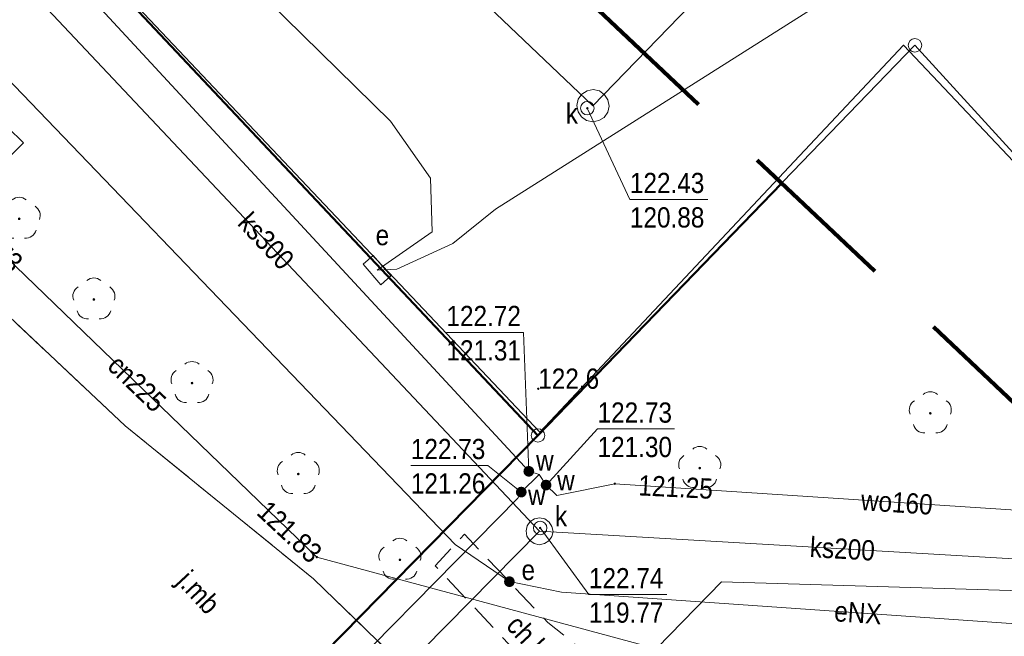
# Model space of a CAD drawing. Header units: metres. Extents: x 0 to 6446955, y 0 to 5658558.
# Tile 112 of 188: x 6441170 to 6441207, y 5654568 to 5654591. Entities that reach past the tile are written whole.
import ezdxf
from ezdxf.enums import TextEntityAlignment as Align

# ---------------------------------------------------------------- set-up
doc = ezdxf.new("R2010")
doc.units = ezdxf.units.M
doc.header["$MEASUREMENT"] = 0
for name, pattern in [('1.0_0.5', [1.5, 1, -0.5]), ('1.5_0.5', [2, 1.5, -0.5]), ('2', [0.9, 0.6, -0.3]), ('219-500', [0]), ('PRZER3-1', [4, 3, -1])]:
    doc.linetypes.add(name, pattern=pattern)
doc.layers.get('0').update_dxf_attribs({"color": 2, "linetype": 'CONTINUOUS', "lineweight": 5})
for name, color, linetype in [('202-punkt graniczny', 7, 'CONTINUOUS'), ('218-kontur użytku gruntowego', 7, 'CONTINUOUS'), ('219-działka ewidencyjna', 7, 'CONTINUOUS'), ('chodnik', 7, 'CONTINUOUS'), ('chodnik-Atr17', 7, 'CONTINUOUS'), ('elektroenergetyczne urządzenie techniczne', 7, 'CONTINUOUS'), ('elektroenergetyczne urządzenie techniczne-Atr17', 7, 'CONTINUOUS'), ('jezdnia', 7, 'CONTINUOUS'), ('jezdnia-Atr17', 7, 'CONTINUOUS'), ('komora podziemna', 7, 'CONTINUOUS'), ('krawężnik', 7, 'CONTINUOUS'), ('ogrodzenie trwałe', 7, 'CONTINUOUS'), ('pikieta naturalna', 7, 'CONTINUOUS'), ('pikieta naturalna-Atr2', 7, 'CONTINUOUS'), ('przewód ciepłowniczy', 7, 'CONTINUOUS'), ('przewód ciepłowniczy-Atr1', 7, 'CONTINUOUS'), ('przewód elektroenergetyczny podziemny', 7, 'CONTINUOUS'), ('przewód elektroenergetyczny podziemny-Atr1', 7, 'CONTINUOUS'), ('przewód gazowy', 7, 'CONTINUOUS'), ('przewód kanalizacyjny', 7, 'CONTINUOUS'), ('przewód kanalizacyjny-Atr1', 7, 'CONTINUOUS'), ('przewód wodociągowy', 7, 'CONTINUOUS'), ('przewód wodociągowy-Atr1', 7, 'CONTINUOUS'), ('rzedna', 7, 'CONTINUOUS'), ('rzedna-Atr2', 7, 'CONTINUOUS'), ('rzedna-Atr3', 7, 'CONTINUOUS'), ('szafa elektroenergetyczna lub kontener', 7, 'CONTINUOUS'), ('szafa elektroenergetyczna lub kontener-Atr17', 7, 'CONTINUOUS'), ('właz do komory lub kanału - okrągły', 7, 'CONTINUOUS'), ('właz do komory lub kanału - okrągły-Atr17', 7, 'CONTINUOUS'), ('Zakres', 7, 'CONTINUOUS'), ('zasuwa lub zawór', 7, 'CONTINUOUS'), ('zasuwa lub zawór-Atr17', 7, 'CONTINUOUS')]:
    doc.layers.add(name, color=color, linetype=linetype)
doc.layers.add('z - kartowanie', color=1, linetype='CONTINUOUS', lineweight=5)
doc.layers.add('z - MPZT', color=121, linetype='PRZER3-1', lineweight=18)
doc.styles.add('MapaZas', font='geodezja.shx', dxfattribs={"width": 0.9})
doc.linetypes.add('902-500', pattern='A,3.75,0,[1,ksztalty.shx,S=0.5,R=0,X=0,Y=0],3.75', length=7.5)

# ---------------------------------------------------------------- blocks, each defined once
blk = doc.blocks.new('202')
at = {"color": 0, "linetype": 'Continuous', "lineweight": 0}
blk.add_circle((0, 0), 0.25, dxfattribs=at)
blk = doc.blocks.new('US22')
at = {"color": 0, "linetype": 'Continuous', "lineweight": 13}
blk.add_circle((0, 0), 0.25, dxfattribs=at)
blk = doc.blocks.new('PW01')
at = {"linetype": 'Continuous', "lineweight": 13}
h = blk.add_hatch(color=0, dxfattribs=at)
edge = h.paths.add_edge_path()
edge.add_arc((0, 0), 0.045, 0, 360)
blk = doc.blocks.new('US25')
at = {"linetype": 'Continuous', "lineweight": 0}
h = blk.add_hatch(color=0, dxfattribs=at)
edge = h.paths.add_edge_path()
edge.add_arc((0, 0), 0.2, 0, 360)
blk = doc.blocks.new('US18')
at = {"color": 0, "linetype": 'Continuous', "lineweight": 13}
for p, q in [((-0.5, -0.25), (-0.5, 0.25)), ((-0.5, 0.25), (0.5, 0.25)), ((0.5, -0.25), (0.5, 0.25)), ((-0.5, -0.25), (0.5, -0.25))]:
    blk.add_line(p, q, dxfattribs=at)
blk = doc.blocks.new('OP021')
at = {"linetype": 'Continuous', "lineweight": 13}
h = blk.add_hatch(color=0, dxfattribs=at)
edge = h.paths.add_edge_path()
edge.add_arc((0, 0), 0.05, 0, 360)
at = {"color": 0, "linetype": 'Continuous', "lineweight": 13}
for centre, start, end in [((0, 0.4), 49.272, 130.728), ((-0.38, 0.124), 121.308, 202.548), ((0.38, 0.124), 337.452, 58.692), ((-0.235, -0.324), 193.221, 274.871), ((0.235, -0.324), 265.129, 346.779)]:
    blk.add_arc(centre, 0.4, start, end, dxfattribs=at)

msp = doc.modelspace()

# ---------------------------------------------------------------- linework, layer by layer
at = {"layer": '218-kontur użytku gruntowego', "color": 3, "linetype": 'Continuous', "lineweight": 13, "flags": 128}
for points in [[(6441127.07, 5654641.38), (6441189.5, 5654575.13)], [(6441189.5, 5654575.13), (6441127.07, 5654641.38)], [(6441189.5, 5654575.13), (6441203.48, 5654589.59)], [(6441203.48, 5654589.59), (6441189.5, 5654575.13)], [(6441203.48, 5654589.59), (6441217, 5654574.8)], [(6441217, 5654574.8), (6441203.48, 5654589.59)]]:
    msp.add_lwpolyline(points, dxfattribs=at)
at = {"layer": '219-działka ewidencyjna', "color": 3, "linetype": '219-500', "lineweight": 13, "flags": 128}
for points in [[(6441127.07, 5654641.38), (6441189.5, 5654575.13)], [(6441189.5, 5654575.13), (6441203.48, 5654589.59)], [(6441217, 5654574.8), (6441203.48, 5654589.59)], [(6441175.03, 5654560.4), (6441189.5, 5654575.13)]]:
    msp.add_lwpolyline(points, dxfattribs=at)
at = {"layer": 'chodnik', "color": 7, "linetype": '1.0_0.5', "lineweight": 13, "flags": 128}
msp.add_lwpolyline([(6441189.53, 5654565.08), (6441193.47, 5654566.57), (6441192.08, 5654566.81), (6441191.1, 5654567.21), (6441189.86, 5654568.2), (6441186.77, 5654571.47), (6441185.69, 5654570.3), (6441189.1, 5654566.67), (6441189.53, 5654565.94)], close=True, dxfattribs=at)
at = {"layer": 'jezdnia', "color": 7, "linetype": '1.5_0.5', "lineweight": 13}
msp.add_lwpolyline([(6441185.89, 5654565.26), (6441181.18, 5654569.81), (6441174.19, 5654575.49), (6441167.96, 5654581.34)], dxfattribs=at)
at = {"layer": 'komora podziemna', "color": 32, "linetype": 'Continuous', "lineweight": 13, "flags": 128}
for points in [[(6441192.09, 5654587.57), (6441192.14, 5654587.34), (6441192.09, 5654587.11), (6441191.95, 5654586.92), (6441191.76, 5654586.8), (6441191.53, 5654586.75), (6441191.3, 5654586.8), (6441191.11, 5654586.94), (6441190.99, 5654587.13), (6441190.94, 5654587.36), (6441190.99, 5654587.59), (6441191.13, 5654587.78), (6441191.32, 5654587.9), (6441191.55, 5654587.95), (6441191.78, 5654587.9), (6441191.97, 5654587.76)], [(6441190.06, 5654571.57), (6441190.01, 5654571.38), (6441189.9, 5654571.22), (6441189.74, 5654571.12), (6441189.55, 5654571.08), (6441189.36, 5654571.12), (6441189.2, 5654571.24), (6441189.09, 5654571.4), (6441189.06, 5654571.59), (6441189.1, 5654571.78), (6441189.21, 5654571.94), (6441189.37, 5654572.04), (6441189.56, 5654572.08), (6441189.75, 5654572.04), (6441189.91, 5654571.92), (6441190.02, 5654571.76)]]:
    msp.add_lwpolyline(points, close=True, dxfattribs=at)
at = {"layer": 'krawężnik', "color": 7, "linetype": 'Continuous', "lineweight": 13, "flags": 128}
msp.add_lwpolyline([(6441215.95, 5654564.88), (6441214.37, 5654563.34), (6441212.87, 5654562.46), (6441210.4, 5654561.39), (6441207.86, 5654560.97), (6441204.8, 5654560.89), (6441200.48, 5654560.74), (6441196.23, 5654560.69), (6441193.62, 5654560.91), (6441191.25, 5654561.69), (6441188.41, 5654563.31), (6441185.89, 5654565.26), (6441181.18, 5654569.81), (6441174.19, 5654575.49), (6441167.96, 5654581.34)], dxfattribs=at)
at = {"layer": 'ogrodzenie trwałe', "color": 7, "linetype": '902-500', "lineweight": 35, "flags": 128}
for points in [[(6441135.71, 5654632.07), (6441161.93, 5654604.46), (6441189.57, 5654575.25)], [(6441189.57, 5654575.25), (6441203.06, 5654589.59), (6441217.01, 5654574.84)]]:
    msp.add_lwpolyline(points, dxfattribs=at)
at = {"layer": 'przewód ciepłowniczy', "color": 212, "linetype": 'Continuous', "lineweight": 13, "flags": 128}
msp.add_lwpolyline([(6441124.1, 5654629.78), (6441145.24, 5654606.78), (6441165.09, 5654586.3), (6441167.5, 5654588.82), (6441170.42, 5654585.98), (6441167.95, 5654583.49), (6441181.3, 5654570.62), (6441211.69, 5654562.43), (6441222.8, 5654548.96), (6441225.39, 5654528.28)], dxfattribs=at)
at = {"layer": 'przewód elektroenergetyczny podziemny', "color": 1, "linetype": 'Continuous', "lineweight": 13, "flags": 128}
for points in [[(6441183.53, 5654581.26), (6441185.57, 5654582.68), (6441185.52, 5654584.67), (6441184.03, 5654586.78), (6441172.31, 5654598.28), (6441168.34, 5654602.37), (6441167.74, 5654604.28), (6441155.11, 5654617.77), (6441137.44, 5654636.65), (6441122.7, 5654652.06), (6441117.41, 5654657.29), (6441116.25, 5654657.92), (6441115.23, 5654656.97), (6441115.12, 5654655.77), (6441114.95, 5654655.1), (6441114.19, 5654655.22), (6441113.91, 5654655.39)], [(6441188.44, 5654569.71), (6441186.43, 5654571.09), (6441164.33, 5654594.08), (6441144.32, 5654615.51), (6441123.61, 5654637.22), (6441107.34, 5654653.89)], [(6441212.37, 5654567.79), (6441190.37, 5654569.32), (6441188.44, 5654569.71)]]:
    msp.add_lwpolyline(points, dxfattribs=at)
at = {"layer": 'przewód elektroenergetyczny podziemny', "color": 1, "linetype": 'Continuous', "lineweight": 13}
msp.add_lwpolyline([(6441225.981, 5654611.681), (6441225.8, 5654611.48), (6441225.46, 5654610.75), (6441224.48, 5654609.89), (6441214.61, 5654600.44), (6441209.44, 5654597.34), (6441199.94, 5654591.12), (6441187.93, 5654583.52), (6441186.34, 5654582.24), (6441184.27, 5654581.29), (6441183.53, 5654581.26)], dxfattribs=at)
at = {"layer": 'przewód gazowy', "color": 40, "linetype": 'Continuous', "lineweight": 13}
msp.add_lwpolyline([(6441241.859, 5654594.339), (6441226.8, 5654579.29), (6441214.87, 5654569.15), (6441196.3, 5654569.7), (6441190.08, 5654563.31), (6441180.19, 5654553.19), (6441178.21, 5654551.15), (6441177.38, 5654550.3)], dxfattribs=at)
at = {"layer": 'przewód kanalizacyjny', "color": 34, "linetype": 'Continuous', "lineweight": 13, "flags": 128}
for points in [[(6441163.84, 5654613.69), (6441191.54, 5654587.35)], [(6441191.54, 5654587.35), (6441208.36, 5654604.69)], [(6441189.56, 5654571.58), (6441169.27, 5654593.09)], [(6441173.15, 5654554.95), (6441189.56, 5654571.58)], [(6441189.56, 5654571.58), (6441212.02, 5654570.27)]]:
    msp.add_lwpolyline(points, dxfattribs=at)
at = {"layer": 'przewód wodociągowy', "color": 5, "linetype": 'Continuous', "lineweight": 13, "flags": 128}
for points in [[(6441130.45, 5654636.76), (6441148.78, 5654616.91), (6441170.68, 5654593.77), (6441189.16, 5654573.8)], [(6441189.55, 5654573.68), (6441189.16, 5654573.8)], [(6441188.88, 5654573.03), (6441189.55, 5654573.68)], [(6441189.55, 5654573.68), (6441189.8, 5654573.29)], [(6441171.87, 5654555.66), (6441188.75, 5654572.81), (6441188.88, 5654573.03)], [(6441189.8, 5654573.29), (6441190.2, 5654572.91), (6441192.35, 5654573.34), (6441213.26, 5654571.96), (6441217.02, 5654567.85)]]:
    msp.add_lwpolyline(points, dxfattribs=at)
at = {"layer": 'rzedna-Atr2', "color": 7, "lineweight": 13, "flags": 128}
for points in [[(6441191.33, 5654587.26), (6441192.91, 5654583.88), (6441195.796, 5654583.88)], [(6441189.58, 5654571.7), (6441191.39, 5654569.23), (6441194.276, 5654569.23)]]:
    msp.add_lwpolyline(points, dxfattribs=at)
at = {"layer": 'rzedna-Atr2', "color": 5, "lineweight": 13, "flags": 128}
for points in [[(6441189.16, 5654573.8), (6441188.96, 5654578.95), (6441186.106, 5654578.95)], [(6441189.8, 5654573.29), (6441191.71, 5654575.37), (6441194.564, 5654575.37)], [(6441188.88, 5654573.03), (6441187.64, 5654574.02), (6441184.786, 5654574.02)]]:
    msp.add_lwpolyline(points, dxfattribs=at)
at = {"layer": 'z - MPZT', "linetype": 'Continuous', "lineweight": 50}
for points in [[(6440977.428, 5654799.93), (6441010.281, 5654765.126), (6441113.27, 5654656.02), (6441127.07, 5654641.38), (6441189.5, 5654575.13), (6441198.538, 5654584.478)], [(6441168.61, 5654553.86), (6441171.49, 5654556.77), (6441175.03, 5654560.4), (6441189.5, 5654575.13)]]:
    msp.add_lwpolyline(points, dxfattribs=at)
at = {"layer": 'Zakres', "color": 6, "linetype": '2', "lineweight": 100, "ltscale": 10, "flags": 128}
msp.add_lwpolyline([(6441211.03, 5654460.14), (6441266.77, 5654512.35), (6441224.8, 5654559.63), (6441178.57, 5654603.37), (6440988.78, 5654809.39), (6440937.98, 5654767.06), (6441124.95, 5654563.86), (6441139.06, 5654527.87)], close=True, dxfattribs=at)

# ---------------------------------------------------------------- block references
at = {"layer": '202-punkt graniczny', "color": 3, "linetype": 'Continuous', "lineweight": 13}
for p in [(6441203.48, 5654589.59), (6441189.5, 5654575.13)]:
    msp.add_blockref('202', p, dxfattribs=at)
at = {"layer": 'elektroenergetyczne urządzenie techniczne', "color": 1, "linetype": 'Continuous', "lineweight": 13}
msp.add_blockref('US25', (6441188.44, 5654569.71), dxfattribs=at)
at = {"layer": 'pikieta naturalna', "color": 7, "linetype": 'Continuous', "lineweight": 13}
msp.add_blockref('PW01', (6441189.51, 5654576.86), dxfattribs=at)
at = {"layer": 'rzedna', "color": 34, "linetype": 'Continuous', "lineweight": 13}
for p in [(6441191.33, 5654587.26), (6441189.58, 5654571.7)]:
    msp.add_blockref('PW01', p, dxfattribs=at)
at = {"layer": 'rzedna', "color": 5, "linetype": 'Continuous', "lineweight": 13}
for p in [(6441189.16, 5654573.8), (6441192.35, 5654573.34), (6441188.88, 5654573.03), (6441189.8, 5654573.29)]:
    msp.add_blockref('PW01', p, dxfattribs=at)
at = {"layer": 'rzedna', "color": 212, "linetype": 'Continuous', "lineweight": 13}
msp.add_blockref('PW01', (6441181.3, 5654570.62), dxfattribs=at)
at = {"layer": 'szafa elektroenergetyczna lub kontener', "color": 1, "linetype": 'Continuous', "lineweight": 13, "rotation": 130.68}
msp.add_blockref('US18', (6441183.53, 5654581.26), dxfattribs=at)
at = {"layer": 'właz do komory lub kanału - okrągły', "color": 7, "linetype": 'Continuous', "lineweight": 13}
for p in [(6441191.33, 5654587.26), (6441189.58, 5654571.7)]:
    msp.add_blockref('US22', p, dxfattribs=at)
at = {"layer": 'z - kartowanie', "color": 94, "linetype": 'Continuous', "lineweight": 13}
for p in [(6441170.26, 5654583.16), (6441173.03, 5654580.17), (6441176.67, 5654577.07), (6441204.05, 5654575.95), (6441180.61, 5654573.7), (6441195.5, 5654573.92), (6441184.38, 5654570.52)]:
    msp.add_blockref('OP021', p, dxfattribs=at)
at = {"layer": 'zasuwa lub zawór', "color": 5, "linetype": 'Continuous', "lineweight": 13}
for p in [(6441189.16, 5654573.8), (6441189.8, 5654573.29), (6441188.88, 5654573.03)]:
    msp.add_blockref('US25', p, dxfattribs=at)

# ---------------------------------------------------------------- texts
at = {"layer": 'chodnik-Atr17', "color": 7, "lineweight": 13, "style": 'MapaZas', "width": 0.9}
msp.add_text('ch.kb', height=0.75, rotation=312.838, dxfattribs=at).set_placement((6441188.28, 5654568.04))
at = {"layer": 'elektroenergetyczne urządzenie techniczne-Atr17', "color": 1, "lineweight": 13, "style": 'MapaZas', "width": 0.9}
msp.add_text('e', height=0.75, dxfattribs=at).set_placement((6441188.89, 5654569.77))
at = {"layer": 'jezdnia-Atr17', "color": 7, "lineweight": 13, "style": 'MapaZas', "width": 0.9}
msp.add_text('j.mb', height=0.75, rotation=312.9, dxfattribs=at).set_placement((6441176.92, 5654569.32), align=Align.MIDDLE_CENTER)
at = {"layer": 'pikieta naturalna-Atr2', "color": 7, "lineweight": 13, "style": 'MapaZas', "width": 0.9}
msp.add_text('122.6', height=0.75, dxfattribs=at).set_placement((6441189.51, 5654576.86))
at = {"layer": 'przewód ciepłowniczy-Atr1', "color": 212, "lineweight": 13, "style": 'MapaZas', "width": 0.9}
msp.add_text('cn225', height=0.75, rotation=316.048, dxfattribs=at).set_placement((6441174.63, 5654577.06), align=Align.MIDDLE_CENTER)
at = {"layer": 'przewód elektroenergetyczny podziemny-Atr1', "color": 1, "lineweight": 13, "style": 'MapaZas', "width": 0.9}
msp.add_text('eNX', height=0.75, rotation=356.021, dxfattribs=at).set_placement((6441201.37, 5654568.56), align=Align.MIDDLE_CENTER)
at = {"layer": 'przewód kanalizacyjny-Atr1', "color": 34, "lineweight": 13, "style": 'MapaZas', "width": 0.9}
for s, rotation, p in [('ks300', 313.328, (6441179.42, 5654582.34)), ('ks200', 356.662, (6441200.79, 5654570.93))]:
    msp.add_text(s, height=0.75, rotation=rotation, dxfattribs=at).set_placement(p, align=Align.MIDDLE_CENTER)
at = {"layer": 'przewód wodociągowy-Atr1', "color": 5, "lineweight": 13, "style": 'MapaZas', "width": 0.9}
msp.add_text('wo160', height=0.75, rotation=356.223, dxfattribs=at).set_placement((6441202.81, 5654572.65), align=Align.MIDDLE_CENTER)
at = {"layer": 'rzedna-Atr2', "color": 7, "lineweight": 13, "style": 'MapaZas', "width": 0.9}
for s, p in [('122.43', (6441192.91, 5654583.888)), ('122.74', (6441191.39, 5654569.238))]:
    msp.add_text(s, height=0.75, dxfattribs=at).set_placement(p, align=Align.BOTTOM_LEFT)
at = {"layer": 'rzedna-Atr2', "color": 212, "lineweight": 13, "style": 'MapaZas', "width": 0.9}
msp.add_text('121.73', height=0.75, rotation=317.054, dxfattribs=at).set_placement((6441167.93, 5654582.99))
at = {"layer": 'rzedna-Atr2', "color": 5, "lineweight": 13, "style": 'MapaZas', "width": 0.9}
for s, p in [('122.72', (6441186.106, 5654578.958)), ('122.73', (6441191.71, 5654575.378)), ('122.73', (6441184.786, 5654574.027))]:
    msp.add_text(s, height=0.75, dxfattribs=at).set_placement(p, align=Align.BOTTOM_LEFT)
msp.add_text('121.25', height=0.75, rotation=357.263, dxfattribs=at).set_placement((6441193.21, 5654572.91))
at = {"layer": 'rzedna-Atr2', "color": 212, "lineweight": 13, "style": 'MapaZas', "width": 0.9}
msp.add_text('121.83', height=0.75, rotation=317.05, dxfattribs=at).set_placement((6441181.3, 5654570.62), align=Align.MIDDLE_RIGHT)
at = {"layer": 'rzedna-Atr3', "color": 7, "lineweight": 13, "style": 'MapaZas', "width": 0.9}
for s, p in [('120.88', (6441192.91, 5654582.612)), ('119.77', (6441191.39, 5654567.963))]:
    msp.add_text(s, height=0.75, dxfattribs=at).set_placement(p, align=Align.BOTTOM_LEFT)
at = {"layer": 'rzedna-Atr3', "color": 5, "lineweight": 13, "style": 'MapaZas', "width": 0.9}
for s, p in [('121.31', (6441186.106, 5654577.683)), ('121.30', (6441191.71, 5654574.103)), ('121.26', (6441184.786, 5654572.752))]:
    msp.add_text(s, height=0.75, dxfattribs=at).set_placement(p, align=Align.BOTTOM_LEFT)
at = {"layer": 'szafa elektroenergetyczna lub kontener-Atr17', "color": 1, "lineweight": 13, "style": 'MapaZas', "width": 0.9}
msp.add_text('e', height=0.75, dxfattribs=at).set_placement((6441183.48, 5654582.18))
at = {"layer": 'właz do komory lub kanału - okrągły-Atr17', "color": 7, "lineweight": 13, "style": 'MapaZas', "width": 0.9}
for p in [(6441190.53, 5654586.69), (6441190.13, 5654571.76)]:
    msp.add_text('k', height=0.75, dxfattribs=at).set_placement(p)
at = {"layer": 'zasuwa lub zawór-Atr17', "color": 5, "lineweight": 13, "style": 'MapaZas', "width": 0.9}
for p in [(6441189.43, 5654573.83), (6441190.21, 5654573.09), (6441189.13, 5654572.55)]:
    msp.add_text('w', height=0.75, dxfattribs=at).set_placement(p)

doc.saveas('drawing.dxf')
